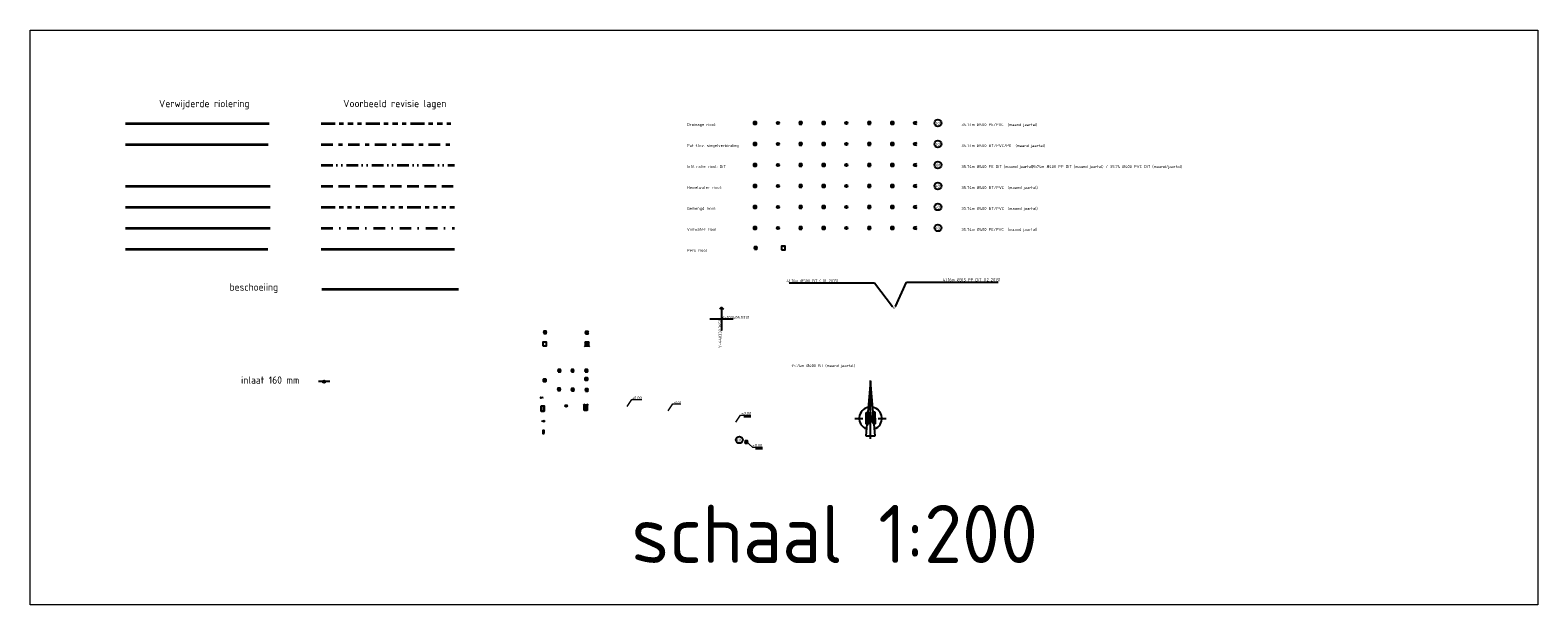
# Model space of a CAD drawing. Header units: metres. Extents: x 101873 to 106291, y 438349 to 441550.
# Tile 3 of 4: x 103290 to 103549, y 440283 to 440382. Entities that reach past the tile are written whole.
import ezdxf
from ezdxf import colors
from ezdxf.entities.mleader import LeaderData, LeaderLine
from ezdxf.enums import TextEntityAlignment as Align
from ezdxf.math import Vec2, Vec3

# ---------------------------------------------------------------- set-up
doc = ezdxf.new("R2010")
doc.units = ezdxf.units.M
for name, pattern in [('RI-DRAINAGE', [19.2, 6, -1.8, 1.8, -1.8, 2.4, -1.8, 1.8, -1.8]), ('RI-GWA', [18.45, 6, -1.8, 1.75, -1.8, 1.75, -1.8, 1.75, -1.8]), ('RI-HWA', [7.4, 5, -2.4]), ('RI-ITR', [10.4, 5, -1.8, 0, -1.8, 0, -1.8]), ('RI-SWA', [11.55, 5, -2.4, 1.75, -2.4]), ('RI-VWA', [11, 5, -3, 0, -3])]:
    doc.linetypes.add(name, pattern=pattern)
for name, color, linetype, lineweight in [('R-OI-GEMAAL', 7, 'Continuous', 25), ('R-OI-RI-AFSLUITER_200-S', 7, 'Continuous', 25), ('R-OI-RI-AFSTOPPING-S', 7, 'Continuous', 25), ('R-OI-RI-BESCHOEIING-G', 90, 'OB-BESCHOEIING', 35), ('R-OI-RI-BOB_200-S', 7, 'Continuous', 25), ('R-OI-RI-DRAINAGE _RIOOLPUT-S', 90, 'Continuous', 25), ('R-OI-RI-DRAINAGE_DRAIN_PP_200-G', 90, 'RI-DRAINAGE', 35), ('R-OI-RI-GEMAAL_RIOOLPUT-S', 30, 'Continuous', 25), ('R-OI-RI-GWA_HULPSTUK-S', 30, 'Continuous', 25), ('R-OI-RI-GWA_RIOOLPUT-S', 30, 'Continuous', 25), ('R-OI-RI-GWA_TRANSPORTLEIDING_BETON_400-G', 30, 'RI-GWA', 35), ('R-OI-RI-HWA_RIOOLPUT-S', 150, 'Continuous', 25), ('R-OI-RI-HWA_TRANSPORTLEIDING_BETON_400-G', 150, 'RI-HWA', 35), ('R-OI-RI-ITR_RIOOLPUT-S', 50, 'Continuous', 25), ('R-OI-RI-ITR_TRANSPORTLEIDING_BETON_400-G', 50, 'RI-ITR', 35), ('R-OI-RI-PERSLEIDING_400-G', 210, 'RI-PERS', 35), ('R-OI-RI-POMPPUT', 7, 'Continuous', 25), ('R-OI-RI-PUTNUMMER-S', 7, 'Continuous', 25), ('R-OI-RI-PUTNUMMER_200-S', 7, 'Continuous', 25), ('R-OI-RI-STROOMRICHTING_200-S', 7, 'Continuous', 25), ('R-OI-RI-SWA_RIOOLPUT-S', 130, 'Continuous', 25), ('R-OI-RI-SWA_TRANSPORTLEIDING_BETON_400-G', 130, 'RI-SWA', 35), ('R-OI-RI-T25', 7, 'Continuous', 25), ('R-OI-RI-UITSTROOMBAK_200-S', 130, 'Continuous', 25), ('R-OI-RI-VWA_RIOOLPUT-S', 20, 'Continuous', 25), ('R-OI-RI-VWA_TRANSPORTLIEDING_BETON_400-G', 20, 'RI-VWA', 35), ('V-OI-RI-DRAINAGE-G', 90, 'RI-DRAINAGE-V', 35), ('V-OI-RI-GEMAAL_RIOOLPUT-S', 30, 'Continuous', 25), ('V-OI-RI-GWA-G', 30, 'RI-GWA_BETON_EI-V', 35), ('V-OI-RI-GWA_RIOOLPUT-S', 30, 'Continuous', 25), ('V-OI-RI-HWA-G', 150, 'RI-HWA-V', 35), ('V-OI-RI-HWA_RIOOLPUT-S', 150, 'Continuous', 25), ('V-OI-RI-PERSLEIDING-G', 210, 'RI-PERS-V', 35), ('V-OI-RI-SWA-G', 130, 'RI-SWA-V', 35), ('V-OI-RI-VWA-G', 20, 'RI-VWA-V', 35), ('V-OI-RI-VWA_RIOOLPUT-S', 20, 'Continuous', 25), ('X-XX-AL-NOORDPIJL-S', 7, 'Continuous', 25), ('X-XX-AL-ORIENTATIE-S', 7, 'Continuous', 25), ('X-XX-AL-TEKENBLAD_VIEWPORT-G', 7, 'Continuous', 18)]:
    doc.layers.add(name, color=color, linetype=linetype, lineweight=lineweight)
doc.styles.add('NLCS-ISO', font='NLCS-ISO.ttf')
doc.linetypes.add('OB-BESCHOEIING', pattern='A,30,-5,[1,NLCS.SHX,S=1,R=0,X=0,Y=0],-5', length=40)
doc.linetypes.add('RI-DRAINAGE-V', pattern='A,3,[24,NLCS.SHX,S=0.5,R=0,X=0,Y=0],3,-1.8,1.8,-1.8,2.4,-1.8,1.8,-1.8', length=19.2)
doc.linetypes.add('RI-GWA_BETON_EI-V', pattern='A,10,[24,NLCS.SHX,S=1,R=0,X=0,Y=0],10,-2,2,-2,2,-2,2,-2', length=34)
doc.linetypes.add('RI-HWA-V', pattern='A,2.5,[24,NLCS.SHX,S=0.5,R=0,X=0,Y=0],2.5,-1.8', length=6.8)
doc.linetypes.add('RI-PERS', pattern='A,7,-2,["P",Standard,S=1.8,R=0,X=-0.5,Y=-0.9],-2,7,-2,[102,NLCS.SHX,S=1,R=180,X=0,Y=0],-2', length=22)
doc.linetypes.add('RI-PERS-V', pattern='A,3.5,[24,NLCS.SHX,S=0.5,R=0,X=0,Y=0],3.5,-2,["P",Standard,S=1.8,R=0,X=-0.5,Y=-0.9],-2,3.5,[24,NLCS.SHX,S=0.5,R=0,X=0,Y=0],3.5,-2,[102,NLCS.SHX,S=1,R=180,X=0,Y=0],-2', length=22)
doc.linetypes.add('RI-SWA-V', pattern='A,2.5,[24,NLCS.SHX,S=1,R=0,X=0,Y=0],2.5,-2.4,1.75,-2.4', length=11.55)
doc.linetypes.add('RI-VWA-V', pattern='A,2.5,[24,NLCS.SHX,S=0.5,R=0,X=0,Y=0],2.5,-3,0,-3', length=11)
doc.dimstyles.new('GW_NLCS', dxfattribs={"dimscale": 0.5, "dimtxt": 2.5, "dimasz": 2.83, "dimexe": 2, "dimexo": 0.2, "dimgap": 1, "dimtad": 1, "dimzin": 0, "dimtxsty": 'NLCS-ISO', "dimblk": 'OBLIQUE', "dimcen": 0, "dimdle": 2, "dimclrt": 7, "dimadec": 0, "dimazin": 0, "dimtfac": 1, "dimtofl": 0, "dimtmove": 0, "dimatfit": 3, "dimfxl": 1, "dimfxlon": 1, "dimtfill": 1, "dimtfillclr": 253, "dimtzin": 0, "dimlwd": 18, "dimarcsym": 0})

# ---------------------------------------------------------------- blocks, each defined once
blk = doc.blocks.new('SRI-UITSTROOMBAK-SO')
for p, q in [((-0.65, 2.31), (0.65, 2.31)), ((-0.65, 0), (-0.65, 2.31)), ((-0.65, 0), (0.65, 0)), ((-0.55, 0.1), (-0.55, 2.31)), ((-0.55, 0.1), (0.55, 0.1)), ((0.55, 0.1), (0.55, 2.31)), ((0.65, 0), (0.65, 2.31))]:
    blk.add_line(p, q)
blk.add_lwpolyline([(-0.65, 2.31), (0.65, 2.31), (0.65, 0), (-0.65, 0)], close=True)
blk = doc.blocks.new('V-SRI-UITSTROOMBAK-SO')
for p, q in [((-0.65, 2.31), (0.65, 2.31)), ((-0.65, 0), (-0.65, 2.31)), ((-0.65, 0), (0.65, 0)), ((-0.55, 0.1), (-0.55, 2.31)), ((-0.55, 0.1), (0.55, 0.1)), ((0.55, 0.1), (0.55, 2.31)), ((0.65, 0), (0.65, 2.31))]:
    blk.add_line(p, q)
for points in [[(0.9, 2.56), (-0.9, -0.25)], [(0.9, -0.25), (-0.9, 2.56)]]:
    blk.add_lwpolyline(points)
blk.add_lwpolyline([(-0.65, 2.31), (0.65, 2.31), (0.65, 0), (-0.65, 0)], close=True)
blk = doc.blocks.new('SRI-PUTNUMMER')
blk.add_circle((0, 0), 1.46)
at = {"ltscale": 0.1, "style": 'NLCS-ISO'}
blk.add_attdef('PUTNR', text='', height=1.25, dxfattribs=at).set_placement((0, -1.1), align=Align.BOTTOM_CENTER)
blk = doc.blocks.new('_Oblique')
at = {"lineweight": -2}
blk.add_line((-0.5, -0.5), (0.5, 0.5), dxfattribs=at)
blk = doc.blocks.new('SRI-AFSLUITER-SO')
for p, q in [((0.46, 0.27), (-0.46, -0.27)), ((-0.46, 0.27), (0.46, -0.27)), ((0.46, -0.27), (0.46, 0.27))]:
    blk.add_line(p, q)
at = {"ltscale": 0.1}
blk.add_line((-0.46, -0.27), (-0.46, 0.27), dxfattribs=at)
blk = doc.blocks.new('SRI-AFSTOPPING')
blk.add_hatch(color=256).paths.add_polyline_path([(-0.27, -0.61), (0.27, -0.61), (0.27, 0.61), (-0.27, 0.61)])
at = {"flags": 128}
blk.add_lwpolyline([(0.27, -0.61), (0.27, 0.61), (-0.27, 0.61), (-0.27, -0.61)], close=True, dxfattribs=at)
blk = doc.blocks.new('*U67')
for p, q in [((-5, 0), (5, 0)), ((0, 5), (-0.88, 4.12)), ((0, 5), (0, -5)), ((0, 5), (0.88, 4.12))]:
    blk.add_line(p, q)
blk.add_point((0, 0))
at = {"style": 'NLCS-ISO'}
blk.add_attdef('X-COORDINAAT', (0, 0), '', height=1.25, dxfattribs=at)
blk.add_attdef('Y-COORDINAAT', text='', height=1.25, rotation=90, dxfattribs=at).set_placement((0, 0), align=Align.RIGHT)
blk = doc.blocks.new('NOORD')
at = {"layer": 'X-XX-AL-NOORDPIJL-S'}
for p, q in [((84873.27, 431783.74), (84871.27, 431760.22)), ((84873.27, 431758.97), (84873.27, 431783.97)), ((84875.27, 431760.22), (84873.27, 431783.74)), ((84871.34, 431765.3), (84871.41, 431770.28)), ((84871.41, 431770.28), (84872.31, 431770.3)), ((84874.33, 431767.36), (84872.31, 431770.3)), ((84875.25, 431770.34), (84874.28, 431770.32)), ((84874.33, 431767.36), (84874.28, 431770.32)), ((84875.23, 431770.34), (84875.25, 431770.32)), ((84875.34, 431765.32), (84875.25, 431770.34)), ((84866.52, 431767.72), (84870.02, 431767.72)), ((84871.34, 431765.3), (84872.34, 431765.3)), ((84872.34, 431765.3), (84872.38, 431768.48)), ((84874.56, 431765.32), (84872.38, 431768.48)), ((84873.27, 431767.72), (84873.27, 431767.72)), ((84875.34, 431765.32), (84874.56, 431765.32)), ((84876.52, 431767.72), (84880.02, 431767.72)), ((84871.27, 431760.22), (84875.27, 431760.22))]:
    blk.add_line(p, q, dxfattribs=at)
for start, end in [(101.38162, 248.89818), (291.10187, 78.61823)]:
    blk.add_arc((84873.27, 431767.72), 4.85, start, end, dxfattribs=at)
for points in [[(84871.34, 431765.3), (84871.41, 431770.28), (84872.34, 431765.3), (84872.38, 431768.48)], [(84872.38, 431768.48), (84872.31, 431770.3), (84871.41, 431770.28)], [(84874.33, 431767.36), (84872.31, 431770.3), (84874.56, 431765.32), (84872.38, 431768.48)], [(84875.25, 431770.34), (84875.34, 431765.32), (84874.28, 431770.32), (84874.33, 431767.36)], [(84875.34, 431765.32), (84874.56, 431765.32), (84874.33, 431767.36)]]:
    blk.add_solid(points, dxfattribs=at)
blk = doc.blocks.new('N-SRI-PUT_BETON-SO')
blk.add_hatch(color=256).paths.add_polyline_path([(0.35, 0.35, 0.664858), (-0.5, 0), (-0.5, 0, 0.196534), (-0.35, -0.35)])
at = {"lineweight": -3, "flags": 128}
blk.add_lwpolyline([(0.5, -0.5), (0.5, 0.5), (-0.5, 0.5), (-0.5, -0.5)], close=True, dxfattribs=at)
at = {"lineweight": -3}
blk.add_circle((0, 0), 0.5, dxfattribs=at)
blk = doc.blocks.new('SRI-GEMAAL-SO')
at = {"lineweight": -3}
blk.add_lwpolyline([(-0.8, -0.8), (0.8, -0.8), (0.8, 0.8), (-0.8, 0.8)], close=True, dxfattribs=at)
at = {"ltscale": 0.1, "style": 'NLCS-ISO'}
blk.add_text('G', height=0.5, dxfattribs=at).set_placement((-0.03, 0), align=Align.MIDDLE_CENTER)
blk = doc.blocks.new('V-SRI-GEMAAL-SO')
for p, q in [((-1.05, -1.05), (1.05, 1.05)), ((-1.05, 1.05), (1.05, -1.05))]:
    blk.add_line(p, q)
at = {"lineweight": -3}
blk.add_lwpolyline([(-0.8, -0.8), (0.8, -0.8), (0.8, 0.8), (-0.8, 0.8)], close=True, dxfattribs=at)
at = {"ltscale": 0.1, "style": 'NLCS-ISO'}
blk.add_text('G', height=0.5, dxfattribs=at).set_placement((-0.03, 0), align=Align.MIDDLE_CENTER)
blk = doc.blocks.new('SRI-PUT_BLINDEPUT-SO')
at = {"lineweight": -3, "flags": 128}
blk.add_lwpolyline([(-0.5, -0.5), (0.5, -0.5), (0.5, 0.5), (-0.5, 0.5)], close=True, dxfattribs=at)
at = {"lineweight": -3, "ltscale": 0.4}
blk.add_circle((0, 0), 0.5, dxfattribs=at)
at = {"ltscale": 0.1, "style": 'NLCS-ISO'}
blk.add_text('B', height=0.625, dxfattribs=at).set_placement((0, 0), align=Align.MIDDLE_CENTER)
blk = doc.blocks.new('V-SRI-PUT_BLINDEPUT-SO')
at = {"ltscale": 0.1, "flags": 128}
for points in [[(-0.66, 0.66), (0.66, -0.66)], [(0.66, 0.66), (-0.66, -0.66)]]:
    blk.add_lwpolyline(points, dxfattribs=at)
at = {"lineweight": -3, "flags": 128}
blk.add_lwpolyline([(-0.5, -0.5), (0.5, -0.5), (0.5, 0.5), (-0.5, 0.5)], close=True, dxfattribs=at)
at = {"lineweight": -3, "ltscale": 0.4}
blk.add_circle((0, 0), 0.5, dxfattribs=at)
at = {"ltscale": 0.1, "style": 'NLCS-ISO'}
blk.add_text('B', height=0.625, dxfattribs=at).set_placement((0, 0), align=Align.MIDDLE_CENTER)
blk = doc.blocks.new('B-SRI-PUT_OVERSTORT-SO')
at = {"ltscale": 0.1}
for p, q in [((0, 0.5), (-0.5, 0)), ((0.5, 0), (-0.5, 0)), ((0, 0.5), (0, -0.5)), ((0, 0.5), (0.5, 0))]:
    blk.add_line(p, q, dxfattribs=at)
at = {"lineweight": -3, "flags": 128}
blk.add_lwpolyline([(-0.5, -0.5), (0.5, -0.5), (0.5, 0.5), (-0.5, 0.5)], close=True, dxfattribs=at)
at = {"ltscale": 0.1, "flags": 128}
blk.add_lwpolyline([(0, 0.5), (-0.5, 0), (0.5, 0)], close=True, dxfattribs=at)
at = {"lineweight": -3, "ltscale": 0.25}
blk.add_circle((0, 0), 0.5, dxfattribs=at)
blk = doc.blocks.new('N-SRI-PUT_OVERSTORT-SO')
at = {"ltscale": 0.1}
blk.add_hatch(color=256, dxfattribs=at).paths.add_polyline_path([(0, 0.5), (-0.5, 0), (0.5, 0)])
for p, q in [((0, 0.5), (-0.5, 0)), ((0.5, 0), (-0.5, 0)), ((0, 0.5), (0, -0.5)), ((0, 0.5), (0.5, 0))]:
    blk.add_line(p, q, dxfattribs=at)
at = {"lineweight": -3, "flags": 128}
blk.add_lwpolyline([(-0.5, -0.5), (0.5, -0.5), (0.5, 0.5), (-0.5, 0.5)], close=True, dxfattribs=at)
at = {"ltscale": 0.1, "flags": 128}
blk.add_lwpolyline([(0, 0.5), (-0.5, 0), (0.5, 0)], close=True, dxfattribs=at)
at = {"lineweight": -3, "ltscale": 0.25}
blk.add_circle((0, 0), 0.5, dxfattribs=at)
blk = doc.blocks.new('V-SRI-PUT_OVERSTORT-SO')
at = {"ltscale": 0.1}
blk.add_hatch(color=256, dxfattribs=at).paths.add_polyline_path([(0, 0.5), (-0.5, 0), (0.5, 0)])
for p, q in [((0, 0.5), (-0.5, 0)), ((0.5, 0), (-0.5, 0)), ((0, 0.5), (0, -0.5)), ((0, 0.5), (0.5, 0))]:
    blk.add_line(p, q, dxfattribs=at)
at = {"ltscale": 0.1, "flags": 128}
for points in [[(-0.66, 0.66), (0.66, -0.66)], [(0.66, 0.66), (-0.66, -0.66)]]:
    blk.add_lwpolyline(points, dxfattribs=at)
at = {"lineweight": -3, "flags": 128}
blk.add_lwpolyline([(-0.5, -0.5), (0.5, -0.5), (0.5, 0.5), (-0.5, 0.5)], close=True, dxfattribs=at)
at = {"ltscale": 0.1, "flags": 128}
blk.add_lwpolyline([(0, 0.5), (-0.5, 0), (0.5, 0)], close=True, dxfattribs=at)
at = {"lineweight": -3, "ltscale": 0.25}
blk.add_circle((0, 0), 0.5, dxfattribs=at)
blk = doc.blocks.new('SRI-PUT_PERS-SO')
at = {"flags": 128}
blk.add_lwpolyline([(-0.5, 0.5), (0.5, 0.5), (0.5, -0.5), (-0.5, -0.5)], close=True, dxfattribs=at)
at = {"lineweight": -3, "flags": 128}
for points in [[(0.5, -0.5), (0.5, 0.5), (-0.5, 0.5), (-0.5, -0.5)], [(0.37, -0.38), (0.37, 0.37), (-0.38, 0.37), (-0.38, -0.38)]]:
    blk.add_lwpolyline(points, close=True, dxfattribs=at)
blk = doc.blocks.new('V-SRI-PUT_PERS-SO')
at = {"ltscale": 0.1, "flags": 128}
for points in [[(-0.66, 0.66), (0.66, -0.66)], [(0.66, 0.66), (-0.66, -0.66)]]:
    blk.add_lwpolyline(points, dxfattribs=at)
at = {"flags": 128}
blk.add_lwpolyline([(-0.5, 0.5), (0.5, 0.5), (0.5, -0.5), (-0.5, -0.5)], close=True, dxfattribs=at)
at = {"lineweight": -3, "flags": 128}
for points in [[(0.5, -0.5), (0.5, 0.5), (-0.5, 0.5), (-0.5, -0.5)], [(0.37, -0.38), (0.37, 0.37), (-0.38, 0.37), (-0.38, -0.38)]]:
    blk.add_lwpolyline(points, close=True, dxfattribs=at)
blk = doc.blocks.new('N-SRI-PUT_POMPPUT-SO')
at = {"ltscale": 0.1}
blk.add_hatch(color=256, dxfattribs=at).paths.add_polyline_path([(-0.44, -0.25), (0, 0.5), (0.44, -0.25)])
at = {"lineweight": -3, "flags": 128}
blk.add_lwpolyline([(-0.5, -0.5), (0.5, -0.5), (0.5, 0.5), (-0.5, 0.5)], close=True, dxfattribs=at)
at = {"ltscale": 0.1, "flags": 128}
blk.add_lwpolyline([(-0.44, -0.25), (0, 0.5), (0.44, -0.25)], close=True, dxfattribs=at)
at = {"lineweight": -3}
blk.add_circle((0, 0), 0.5, dxfattribs=at)
blk = doc.blocks.new('B-SRI-PUT_POMPPUT-SO')
at = {"lineweight": -3, "flags": 128}
blk.add_lwpolyline([(-0.5, -0.5), (0.5, -0.5), (0.5, 0.5), (-0.5, 0.5)], close=True, dxfattribs=at)
at = {"ltscale": 0.1, "flags": 128}
blk.add_lwpolyline([(-0.44, -0.25), (0, 0.5), (0.44, -0.25)], close=True, dxfattribs=at)
at = {"lineweight": -3}
blk.add_circle((0, 0), 0.5, dxfattribs=at)
blk = doc.blocks.new('V-SRI-PUT_POMPPUT-SO')
at = {"ltscale": 0.1}
blk.add_hatch(color=256, dxfattribs=at).paths.add_polyline_path([(-0.44, -0.25), (0, 0.5), (0.44, -0.25)])
at = {"ltscale": 0.1, "flags": 128}
for points in [[(-0.66, 0.66), (0.66, -0.66)], [(0.66, 0.66), (-0.66, -0.66)]]:
    blk.add_lwpolyline(points, dxfattribs=at)
at = {"lineweight": -3, "flags": 128}
blk.add_lwpolyline([(-0.5, -0.5), (0.5, -0.5), (0.5, 0.5), (-0.5, 0.5)], close=True, dxfattribs=at)
at = {"ltscale": 0.1, "flags": 128}
blk.add_lwpolyline([(-0.44, -0.25), (0, 0.5), (0.44, -0.25)], close=True, dxfattribs=at)
at = {"lineweight": -3}
blk.add_circle((0, 0), 0.5, dxfattribs=at)
blk = doc.blocks.new('N-SRI-PUT_KUNSTSTOF-SO')
h = blk.add_hatch(color=256)
h.dxf.hatch_style = 1
edge = h.paths.add_edge_path()
edge.add_arc((0, 0), 0.5, 0, 360)
at = {"lineweight": -3}
blk.add_circle((0, 0), 0.5, dxfattribs=at)
blk = doc.blocks.new('N-SRI-PUT_METSELWERK-SO')
h = blk.add_hatch(color=256)
h.dxf.hatch_style = 1
h.paths.add_polyline_path([(-0.5, -0.5), (0.5, -0.5), (0.5, 0.5)])
blk.add_line((-0.5, -0.5), (0.5, 0.5))
at = {"flags": 128}
blk.add_lwpolyline([(-0.5, 0.5), (0.5, 0.5), (0.5, -0.5), (-0.5, -0.5)], close=True, dxfattribs=at)
at = {"lineweight": -3, "flags": 128}
blk.add_lwpolyline([(0.5, -0.5), (0.5, 0.5), (-0.5, 0.5), (-0.5, -0.5)], close=True, dxfattribs=at)
blk = doc.blocks.new('B-SRI-PUT_BETON-SO')
blk.add_line((-0.35, -0.35), (0.35, 0.35))
at = {"lineweight": -3, "flags": 128}
blk.add_lwpolyline([(0.5, -0.5), (0.5, 0.5), (-0.5, 0.5), (-0.5, -0.5)], close=True, dxfattribs=at)
at = {"lineweight": -3}
blk.add_circle((0, 0), 0.5, dxfattribs=at)
blk = doc.blocks.new('B-SRI-PUT_KUNSTSTOF-SO')
at = {"lineweight": -3}
blk.add_circle((0, 0), 0.5, dxfattribs=at)
blk = doc.blocks.new('B-SRI-PUT_METSELWERK-SO')
blk.add_line((-0.5, -0.5), (0.5, 0.5))
at = {"flags": 128}
blk.add_lwpolyline([(-0.5, 0.5), (0.5, 0.5), (0.5, -0.5), (-0.5, -0.5)], close=True, dxfattribs=at)
at = {"lineweight": -3, "flags": 128}
blk.add_lwpolyline([(0.5, -0.5), (0.5, 0.5), (-0.5, 0.5), (-0.5, -0.5)], close=True, dxfattribs=at)
blk = doc.blocks.new('V-SRI-PUT_BETON-SO')
blk.add_hatch(color=256).paths.add_polyline_path([(0.35, 0.35, 0.664858), (-0.5, 0), (-0.5, 0, 0.196534), (-0.35, -0.35)])
at = {"ltscale": 0.1, "flags": 128}
for points in [[(-0.66, 0.66), (0.66, -0.66)], [(0.66, 0.66), (-0.66, -0.66)]]:
    blk.add_lwpolyline(points, dxfattribs=at)
at = {"flags": 128}
blk.add_lwpolyline([(-0.5, 0.5), (0.5, 0.5), (0.5, -0.5), (-0.5, -0.5)], close=True, dxfattribs=at)
at = {"lineweight": -3, "flags": 128}
blk.add_lwpolyline([(0.5, -0.5), (0.5, 0.5), (-0.5, 0.5), (-0.5, -0.5)], close=True, dxfattribs=at)
at = {"lineweight": -3}
blk.add_circle((0, 0), 0.5, dxfattribs=at)
blk = doc.blocks.new('V-SRI-PUT_KUNSTSTOF-SO')
at = {"ltscale": 0.1, "flags": 128}
for points in [[(-0.66, 0.66), (0.66, -0.66)], [(0.66, 0.66), (-0.66, -0.66)]]:
    blk.add_lwpolyline(points, dxfattribs=at)
at = {"lineweight": -3}
blk.add_circle((0, 0), 0.5, dxfattribs=at)
blk = doc.blocks.new('SRI-DRAIN_PUT_DOORSPUIT-SO')
at = {"lineweight": -3}
blk.add_hatch(color=256, dxfattribs=at).paths.add_polyline_path([(0.3, 0, 0.267949), (0.15, 0.26), (-0.15, -0.26, 0.57735)])
blk.add_line((-0.15, -0.26), (0.15, 0.26), dxfattribs=at)
for radius in [0.4, 0.3]:
    blk.add_circle((0, 0), radius, dxfattribs=at)
blk = doc.blocks.new('SRI-STROOMRICHTING-SO')
at = {"ltscale": 0.1}
blk.add_hatch(color=256, dxfattribs=at).paths.add_polyline_path([(0.5, 0), (-0.5, -0.17), (-0.5, 0.17)])
blk.add_lwpolyline([(0.5, 0), (-0.5, -0.17), (-0.5, 0.17)], close=True, dxfattribs=at)
blk = doc.blocks.new('SRI-HULP_INLAAT_160MM-SO')
h = blk.add_hatch(color=256)
h.dxf.hatch_style = 1
h.paths.add_polyline_path([(0.7, 0.7, 0.414214), (-0.7, 0.7), (0, 0)])
h = blk.add_hatch(color=256)
h.dxf.hatch_style = 1
h.paths.add_polyline_path([(0, 0), (-0.7, -0.7, 0.414214), (0.7, -0.7)])
for p, q in [((-0.7, 0.7), (0.7, -0.7)), ((-0.7, -0.7), (0.7, 0.7))]:
    blk.add_line(p, q)
blk.add_circle((0, 0), 1)
blk = doc.blocks.new('*U41')
at = {"style": 'NLCS-ISO', "oblique": 19}
blk.add_attdef('BOB', text='', height=0.9, dxfattribs=at).set_placement((5.27, 3.15), align=Align.RIGHT)
at = {"annotation_type": 0, "has_hookline": 1, "hookline_direction": 0}
blk.add_leader([(0, 0), (2.03, 3.03), (5.41, 3.03)], dimstyle='GW_NLCS', override={"dimscale": 1, "dimtxt": 5, "dimasz": 0.9, "dimgap": 1, "dimtad": 0}, dxfattribs=at)
blk = doc.blocks.new('*U36')
at = {"style": 'NLCS-ISO'}
blk.add_attdef('BOB', text='', height=1.25, dxfattribs=at).set_placement((6.33, 3.11), align=Align.RIGHT)
at = {"annotation_type": 0, "has_hookline": 1, "hookline_direction": 0}
blk.add_leader([(0, 0), (2.03, 3.03), (6.33, 3.03)], dimstyle='GW_NLCS', override={"dimscale": 1, "dimtxt": 5, "dimasz": 1.25, "dimgap": 1, "dimtad": 0}, dxfattribs=at)
blk = doc.blocks.new('*U65')
at = {"flags": 128}
for points in [[(6.9, -2.61), (3.85, -2.61)], [(6.9, -2.93), (3.85, -2.93)]]:
    blk.add_lwpolyline(points, dxfattribs=at)
at = {"style": 'NLCS-ISO'}
blk.add_attdef('BOBAANLEGPEIL', text='', height=1.25, dxfattribs=at).set_placement((6.84, -2.13), align=Align.RIGHT)
blk.add_attdef('BOBONTWERPPEIL', text='', height=0.9, dxfattribs=at).set_placement((6.85, -2.33), align=Align.TOP_RIGHT)
at = {"annotation_type": 0, "has_hookline": 1, "hookline_direction": 0}
blk.add_leader([(0, 0), (2.54, -2.22), (6.85, -2.22)], dimstyle='GW_NLCS', override={"dimscale": 1, "dimtxt": 5, "dimasz": 1.25, "dimgap": 1, "dimtad": 0}, dxfattribs=at)
blk = doc.blocks.new('*U77')
at = {"flags": 128}
for points in [[(6.38, 2.64), (3.34, 2.64)], [(6.38, 2.32), (3.34, 2.32)]]:
    blk.add_lwpolyline(points, dxfattribs=at)
at = {"style": 'NLCS-ISO', "oblique": 19}
blk.add_attdef('BOBAANLEGPEIL', text='', height=1.25, dxfattribs=at).set_placement((6.33, 3.11), align=Align.RIGHT)
blk.add_attdef('BOBONTWERPPEIL', text='', height=0.9, dxfattribs=at).set_placement((6.33, 2.91), align=Align.TOP_RIGHT)
at = {"annotation_type": 0, "has_hookline": 1, "hookline_direction": 0}
blk.add_leader([(0, 0), (2.03, 3.03), (6.33, 3.03)], dimstyle='GW_NLCS', override={"dimscale": 1, "dimtxt": 5, "dimasz": 1.25, "dimgap": 1, "dimtad": 0}, dxfattribs=at)

msp = doc.modelspace()

# ---------------------------------------------------------------- linework, layer by layer
msp.add_line((103341.2, 440321.58), (103339.21, 440321.58))
at = {"layer": 'R-OI-RI-BESCHOEIING-G', "ltscale": 0.4}
msp.add_line((103339.82, 440337.47), (103363.28, 440337.47), dxfattribs=at)
at = {"layer": 'R-OI-RI-DRAINAGE_DRAIN_PP_200-G', "ltscale": 0.4}
msp.add_line((103339.69, 440365.98), (103362.64, 440365.98), dxfattribs=at)
at = {"layer": 'R-OI-RI-GWA_TRANSPORTLEIDING_BETON_400-G', "ltscale": 0.4}
msp.add_line((103339.69, 440351.56), (103362.64, 440351.56), dxfattribs=at)
at = {"layer": 'R-OI-RI-HWA_TRANSPORTLEIDING_BETON_400-G', "ltscale": 0.4}
msp.add_line((103339.69, 440355.16), (103362.64, 440355.16), dxfattribs=at)
at = {"layer": 'R-OI-RI-ITR_TRANSPORTLEIDING_BETON_400-G', "ltscale": 0.4}
msp.add_line((103339.69, 440358.77), (103362.64, 440358.77), dxfattribs=at)
at = {"layer": 'R-OI-RI-PERSLEIDING_400-G', "ltscale": 0.4}
msp.add_line((103339.69, 440344.35), (103362.64, 440344.35), dxfattribs=at)
at = {"layer": 'R-OI-RI-SWA_TRANSPORTLEIDING_BETON_400-G', "ltscale": 0.4}
msp.add_line((103339.69, 440362.37), (103362.64, 440362.37), dxfattribs=at)
at = {"layer": 'R-OI-RI-VWA_TRANSPORTLIEDING_BETON_400-G', "ltscale": 0.4}
msp.add_line((103339.69, 440347.96), (103362.64, 440347.96), dxfattribs=at)
at = {"layer": 'V-OI-RI-DRAINAGE-G', "linetype": 'RI-DRAINAGE-V', "ltscale": 0.4}
msp.add_line((103306.04, 440365.95), (103330.73, 440365.95), dxfattribs=at)
at = {"layer": 'V-OI-RI-GWA-G', "ltscale": 0.4}
msp.add_line((103306.04, 440351.56), (103330.95, 440351.56), dxfattribs=at)
at = {"layer": 'V-OI-RI-HWA-G', "ltscale": 0.4}
msp.add_line((103306.04, 440355.16), (103330.95, 440355.16), dxfattribs=at)
at = {"layer": 'V-OI-RI-PERSLEIDING-G', "ltscale": 0.4}
msp.add_line((103306.04, 440344.35), (103330.52, 440344.35), dxfattribs=at)
at = {"layer": 'V-OI-RI-SWA-G', "ltscale": 0.4}
msp.add_line((103306.04, 440362.37), (103330.6, 440362.37), dxfattribs=at)
at = {"layer": 'V-OI-RI-VWA-G', "ltscale": 0.4}
msp.add_line((103306.04, 440347.96), (103330.95, 440347.96), dxfattribs=at)
at = {"layer": 'X-XX-AL-TEKENBLAD_VIEWPORT-G'}
msp.add_lwpolyline([(103289.67, 440382), (103548.85, 440382), (103548.85, 440283.2), (103289.67, 440283.2)], close=True, dxfattribs=at)

# ---------------------------------------------------------------- block references
at = {"xscale": 0.4, "yscale": 0.4, "zscale": 0.4}
msp.add_blockref('V-SRI-UITSTROOMBAK-SO', (103385.18, 440316.66), dxfattribs=at)
at = {"layer": 'R-OI-GEMAAL', "xscale": 0.4, "yscale": 0.4, "zscale": 0.4}
msp.add_blockref('SRI-GEMAAL-SO', (103419.15, 440344.54), dxfattribs=at)
at = {"layer": 'R-OI-RI-AFSLUITER_200-S', "xscale": 0.4, "yscale": 0.4, "zscale": 0.4}
msp.add_blockref('SRI-AFSLUITER-SO', (103377.93, 440314.8), dxfattribs=at)
at = {"layer": 'R-OI-RI-AFSTOPPING-S', "xscale": 0.4, "yscale": 0.4, "zscale": 0.4}
msp.add_blockref('SRI-AFSTOPPING', (103377.92, 440312.91), dxfattribs=at)
at = {"layer": 'R-OI-RI-BOB_200-S', "xscale": 0.4, "yscale": 0.4, "zscale": 0.4}
for name, p, values in [('*U36', (103392.27, 440317.29), {'BOB': '+0.00'}), ('*U41', (103399.35, 440316.57), {'BOB': '+0.00'}), ('*U77', (103410.99, 440314.61), {'BOBAANLEGPEIL': '+0.00', 'BOBONTWERPPEIL': '+0.00'}), ('*U65', (103412.8, 440311.21), {'BOBAANLEGPEIL': '+0.00', 'BOBONTWERPPEIL': '+0.00'})]:
    msp.add_blockref(name, p, dxfattribs=at).add_auto_attribs(values)
at = {"layer": 'R-OI-RI-DRAINAGE _RIOOLPUT-S', "xscale": 0.4, "yscale": 0.4, "zscale": 0.4}
for name, p in [('B-SRI-PUT_METSELWERK-SO', (103414.28, 440366.03)), ('B-SRI-PUT_KUNSTSTOF-SO', (103418.21, 440366.03)), ('B-SRI-PUT_BETON-SO', (103422.14, 440366.03)), ('N-SRI-PUT_METSELWERK-SO', (103426.07, 440366.03)), ('N-SRI-PUT_KUNSTSTOF-SO', (103430, 440366.03)), ('N-SRI-PUT_BETON-SO', (103433.93, 440366.03)), ('V-SRI-PUT_BETON-SO', (103437.87, 440366.03)), ('V-SRI-PUT_KUNSTSTOF-SO', (103441.8, 440366.03)), ('SRI-DRAIN_PUT_DOORSPUIT-SO', (103381.82, 440317.39))]:
    msp.add_blockref(name, p, dxfattribs=at)
at = {"layer": 'R-OI-RI-GEMAAL_RIOOLPUT-S', "xscale": 0.4, "yscale": 0.4, "zscale": 0.4}
msp.add_blockref('SRI-GEMAAL-SO', (103378.11, 440328.03), dxfattribs=at)
at = {"layer": 'R-OI-RI-GWA_HULPSTUK-S', "xscale": 0.2, "yscale": 0.2, "zscale": 0.2}
msp.add_blockref('SRI-HULP_INLAAT_160MM-SO', (103340.2, 440321.58), dxfattribs=at)
at = {"layer": 'R-OI-RI-GWA_RIOOLPUT-S', "xscale": 0.4, "yscale": 0.4, "zscale": 0.4}
for name, p in [('B-SRI-PUT_METSELWERK-SO', (103414.28, 440351.61)), ('B-SRI-PUT_KUNSTSTOF-SO', (103418.21, 440351.61)), ('B-SRI-PUT_BETON-SO', (103422.14, 440351.61)), ('N-SRI-PUT_METSELWERK-SO', (103426.07, 440351.61)), ('N-SRI-PUT_KUNSTSTOF-SO', (103430, 440351.61)), ('N-SRI-PUT_BETON-SO', (103433.93, 440351.61)), ('SRI-PUT_BLINDEPUT-SO', (103378.18, 440330.05)), ('V-SRI-PUT_BLINDEPUT-SO', (103385.36, 440330.01)), ('SRI-PUT_PERS-SO', (103378.14, 440321.8)), ('B-SRI-PUT_OVERSTORT-SO', (103380.62, 440323.44)), ('N-SRI-PUT_OVERSTORT-SO', (103382.9, 440323.44)), ('V-SRI-PUT_PERS-SO', (103385.27, 440322.01)), ('V-SRI-PUT_OVERSTORT-SO', (103385.28, 440323.44)), ('B-SRI-PUT_POMPPUT-SO', (103380.6, 440320.24)), ('V-SRI-PUT_POMPPUT-SO', (103385.35, 440320.12)), ('N-SRI-PUT_BETON-SO', (103412.8, 440311.21))]:
    msp.add_blockref(name, p, dxfattribs=at)
at = {"layer": 'R-OI-RI-HWA_RIOOLPUT-S', "xscale": 0.4, "yscale": 0.4, "zscale": 0.4}
for name, p in [('B-SRI-PUT_METSELWERK-SO', (103414.28, 440355.21)), ('B-SRI-PUT_KUNSTSTOF-SO', (103418.21, 440355.21)), ('B-SRI-PUT_BETON-SO', (103422.14, 440355.21)), ('N-SRI-PUT_METSELWERK-SO', (103426.07, 440355.21)), ('N-SRI-PUT_KUNSTSTOF-SO', (103430, 440355.21)), ('N-SRI-PUT_BETON-SO', (103433.93, 440355.21))]:
    msp.add_blockref(name, p, dxfattribs=at)
at = {"layer": 'R-OI-RI-ITR_RIOOLPUT-S', "xscale": 0.4, "yscale": 0.4, "zscale": 0.4}
for name, p in [('B-SRI-PUT_METSELWERK-SO', (103414.28, 440358.82)), ('B-SRI-PUT_KUNSTSTOF-SO', (103418.21, 440358.82)), ('B-SRI-PUT_BETON-SO', (103422.14, 440358.82)), ('N-SRI-PUT_METSELWERK-SO', (103426.07, 440358.82)), ('N-SRI-PUT_KUNSTSTOF-SO', (103430, 440358.82)), ('N-SRI-PUT_BETON-SO', (103433.93, 440358.82)), ('V-SRI-PUT_BETON-SO', (103437.87, 440358.82)), ('V-SRI-PUT_KUNSTSTOF-SO', (103441.8, 440358.82))]:
    msp.add_blockref(name, p, dxfattribs=at)
at = {"layer": 'R-OI-RI-POMPPUT', "xscale": 0.4, "yscale": 0.4, "zscale": 0.4}
for p in [(103414.38, 440344.55), (103382.95, 440320.17)]:
    msp.add_blockref('N-SRI-PUT_POMPPUT-SO', p, dxfattribs=at)
at = {"layer": 'R-OI-RI-PUTNUMMER-S', "xscale": 0.4, "yscale": 0.4, "zscale": 0.4}
for p, values in [((103445.73, 440366.03), {'PUTNR': 'D01'}), ((103445.73, 440362.42), {'PUTNR': 'D01'}), ((103445.73, 440358.82), {'PUTNR': 'I01'}), ((103445.73, 440355.21), {'PUTNR': 'H01'}), ((103445.73, 440351.61), {'PUTNR': 'G01'}), ((103445.73, 440348.01), {'PUTNR': 'V01'})]:
    msp.add_blockref('SRI-PUTNUMMER', p, dxfattribs=at).add_auto_attribs(values)
at = {"layer": 'R-OI-RI-PUTNUMMER_200-S', "xscale": 0.4, "yscale": 0.4, "zscale": 0.4}
msp.add_blockref('SRI-PUTNUMMER', (103411.58, 440311.56), dxfattribs=at).add_auto_attribs({'PUTNR': 'X01'})
at = {"layer": 'R-OI-RI-STROOMRICHTING_200-S', "xscale": 0.4, "yscale": 0.4, "zscale": 0.4}
msp.add_blockref('SRI-STROOMRICHTING-SO', (103377.65, 440318.82), dxfattribs=at)
at = {"layer": 'R-OI-RI-SWA_RIOOLPUT-S', "xscale": 0.4, "yscale": 0.4, "zscale": 0.4}
for name, p in [('B-SRI-PUT_METSELWERK-SO', (103414.28, 440362.42)), ('B-SRI-PUT_KUNSTSTOF-SO', (103418.21, 440362.42)), ('B-SRI-PUT_BETON-SO', (103422.14, 440362.42)), ('N-SRI-PUT_METSELWERK-SO', (103426.07, 440362.42)), ('N-SRI-PUT_KUNSTSTOF-SO', (103430, 440362.42)), ('N-SRI-PUT_BETON-SO', (103433.93, 440362.42)), ('V-SRI-PUT_BETON-SO', (103437.87, 440362.42)), ('V-SRI-PUT_KUNSTSTOF-SO', (103441.8, 440362.42))]:
    msp.add_blockref(name, p, dxfattribs=at)
at = {"layer": 'R-OI-RI-UITSTROOMBAK_200-S', "xscale": 0.4, "yscale": 0.4, "zscale": 0.4}
msp.add_blockref('SRI-UITSTROOMBAK-SO', (103377.77, 440316.48), dxfattribs=at)
at = {"layer": 'R-OI-RI-VWA_RIOOLPUT-S', "xscale": 0.4, "yscale": 0.4, "zscale": 0.4}
for name, p in [('B-SRI-PUT_METSELWERK-SO', (103414.28, 440348.01)), ('B-SRI-PUT_KUNSTSTOF-SO', (103418.21, 440348.01)), ('B-SRI-PUT_BETON-SO', (103422.14, 440348.01)), ('N-SRI-PUT_METSELWERK-SO', (103426.07, 440348.01)), ('N-SRI-PUT_KUNSTSTOF-SO', (103430, 440348.01)), ('N-SRI-PUT_BETON-SO', (103433.93, 440348.01))]:
    msp.add_blockref(name, p, dxfattribs=at)
at = {"layer": 'V-OI-RI-GEMAAL_RIOOLPUT-S', "xscale": 0.4, "yscale": 0.4, "zscale": 0.4}
msp.add_blockref('V-SRI-GEMAAL-SO', (103385.41, 440328.03), dxfattribs=at)
at = {"layer": 'V-OI-RI-GWA_RIOOLPUT-S', "xscale": 0.4, "yscale": 0.4, "zscale": 0.4}
for name, p in [('V-SRI-PUT_BETON-SO', (103437.87, 440351.61)), ('V-SRI-PUT_KUNSTSTOF-SO', (103441.8, 440351.61))]:
    msp.add_blockref(name, p, dxfattribs=at)
at = {"layer": 'V-OI-RI-HWA_RIOOLPUT-S', "xscale": 0.4, "yscale": 0.4, "zscale": 0.4}
for name, p in [('V-SRI-PUT_BETON-SO', (103437.87, 440355.21)), ('V-SRI-PUT_KUNSTSTOF-SO', (103441.8, 440355.21))]:
    msp.add_blockref(name, p, dxfattribs=at)
at = {"layer": 'V-OI-RI-VWA_RIOOLPUT-S', "xscale": 0.4, "yscale": 0.4, "zscale": 0.4}
for name, p in [('V-SRI-PUT_BETON-SO', (103437.87, 440348.01)), ('V-SRI-PUT_KUNSTSTOF-SO', (103441.8, 440348.01))]:
    msp.add_blockref(name, p, dxfattribs=at)
at = {"layer": 'X-XX-AL-NOORDPIJL-S', "xscale": 0.4, "yscale": 0.4, "zscale": 0.4}
msp.add_blockref('NOORD', (69484.83, 267608.17), dxfattribs=at)
at = {"layer": 'X-XX-AL-ORIENTATIE-S', "xscale": 0.4, "yscale": 0.4, "zscale": 0.4}
msp.add_blockref('*U67', (103408.53, 440332.37), dxfattribs=at).add_auto_attribs({'Y-COORDINAAT': 'Y=440332.3659', 'X-COORDINAAT': 'X=103408.5331'})

# ---------------------------------------------------------------- texts
at = {"layer": 'R-OI-RI-T25', "style": 'NLCS-ISO'}
for s, height, p in [('Verwijderde riolering ', 1.25, (103311.82, 440368.76)), ('Drainage riool: ', 0.5, (103402.57, 440365.53)), ('35.74m %%C400 PE/PVC  (maand jaartal)', 0.5, (103449.77, 440365.51)), ('Put t.b.v. singelverbinding', 0.5, (103402.57, 440361.92)), ('35.74m %%C400 BT/PVC/PE  (maand jaartal)', 0.5, (103449.77, 440361.9)), ('Infiltratie riool: DiT', 0.5, (103402.57, 440358.32)), ('35.74m %%C400 PE DiT (maand jaartal) /', 0.5, (103449.77, 440358.3)), ('35.74m %%C400 PP DiT (maand jaartal) / 35.74 Ø400 PVC DiT (maand/jaartal)', 0.5, (103461.74, 440358.3)), ('Hemelwater riool: ', 0.5, (103402.57, 440354.71)), ('35.74m %%C400 BT/PVC  (maand jaartal)', 0.5, (103449.77, 440354.69)), ('Gemengd riool: ', 0.5, (103402.57, 440351.11)), ('35.74m %%C400 BT/PVC  (maand jaartal)', 0.5, (103449.77, 440351.09)), ('Vuilwater riool', 0.5, (103402.57, 440347.51)), ('35.74m %%C400 PE/PVC  (maand jaartal)', 0.5, (103449.77, 440347.49)), ('Pers riool', 0.5, (103402.57, 440343.9)), ('beschoeiing', 1.25, (103323.93, 440337.21)), ('35.74m %%C400 BT (maand jaartal)', 0.5, (103420.46, 440324.07)), ('inlaat 160 mm', 1.25, (103325.92, 440321.22)), ('schaal 1:200', 10, (103393.01, 440290.39))]:
    msp.add_text(s, height=height, dxfattribs=at).set_placement(p)
at = {"layer": 'R-OI-RI-T25', "ltscale": 0.4, "style": 'NLCS-ISO'}
msp.add_text('Voorbeeld revisie lagen', height=1.25, dxfattribs=at).set_placement((103343.49, 440368.76))

# ---------------------------------------------------------------- leaders
at = {"layer": 'R-OI-RI-T25'}
ml = msp.add_multileader_mtext('Standard', dxfattribs=at)
ml.set_content('41.16m %%C315 PP DiT (12 2015)', color=256, style='NLCS-ISO')
ml.set_leader_properties()
ml.build(insert=Vec2(0, 0))
ml.multileader.update_dxf_attribs({"text_left_attachment_type": 5, "text_right_attachment_type": 5, "dogleg_length": 0.5, "arrow_head_size": 0.5, "scale": 0.5})
ctx = ml.context
ctx.base_point, ctx.scale, ctx.char_height, ctx.arrow_head_size, ctx.landing_gap_size, ctx.plane_origin = Vec3(103445.56, 440338.69), 0.5, 0.5, 0.5, 1, Vec3(103481.46, 440442.14)
ctx.left_attachment, ctx.right_attachment = 5, 5
notes = []
notes.append((ctx, [(1, (1, 1, 0), (103440.3, 440338.69), (1, 0), 5.26, [(0, [(103438.23, 440334.06)], 0, [])])]))
ctx.mtext.insert, ctx.mtext.flow_direction = Vec3(103446.56, 440339.34), 5
ml = msp.add_multileader_mtext('Standard', dxfattribs=at)
ml.set_content('41.16m %%C500 BT ( 01 2015)', color=256, style='NLCS-ISO')
ml.set_leader_properties()
ml.build(insert=Vec2(0, 0))
ml.multileader.update_dxf_attribs({"text_left_attachment_type": 5, "text_right_attachment_type": 5, "dogleg_length": 0.5, "arrow_head_size": 0.5, "scale": 0.5})
ctx = ml.context
ctx.base_point, ctx.scale, ctx.char_height, ctx.arrow_head_size, ctx.landing_gap_size, ctx.plane_origin = Vec3(103419.73, 440338.51), 0.5, 0.5, 0.5, 1, Vec3(103398.11, 440443.33)
ctx.left_attachment, ctx.right_attachment, ctx.text_align_type = 5, 5, 2
notes.append((ctx, [(1, (1, 1, 0), (103434.84, 440338.51), (-1, 0), 5.26, [(0, [(103438.23, 440334.06)], 0, [])])]))
ctx.mtext.insert, ctx.mtext.alignment, ctx.mtext.flow_direction = Vec3(103428.58, 440339.16), 3, 5
for ctx, leaders in notes:
    for number, flags, end, landing, length, lines in leaders:
        leader = LeaderData()
        leader.index, (leader.has_last_leader_line, leader.has_dogleg_vector, leader.attachment_direction) = number, flags
        leader.last_leader_point, leader.dogleg_vector, leader.dogleg_length = Vec3(end), Vec3(landing), length
        for number, points, colour, breaks in lines:
            line = LeaderLine()
            line.index, line.vertices, line.color, line.breaks = number, Vec3.list(points), colors.encode_raw_color(colour), breaks
            leader.lines.append(line)
        ctx.leaders.append(leader)

doc.saveas('drawing.dxf')
